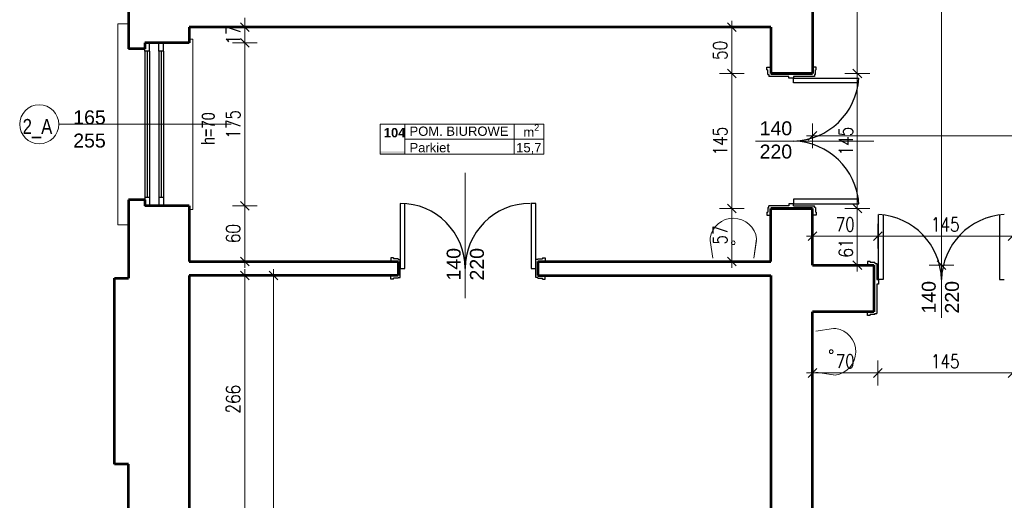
# Model space of a CAD drawing. Header units: millimetres. Extents: x 56977 to 67992, y 30187 to 42235.
# Tile 33 of 130: x 64111 to 65170, y 31491 to 32008. Entities that reach past the tile are written whole.
import ezdxf

# ---------------------------------------------------------------- set-up
doc = ezdxf.new("R2010")
doc.units = ezdxf.units.MM
doc.header["$MEASUREMENT"] = 0
doc.layers.get('0').update_dxf_attribs({"lineweight": 13})
doc.layers.get('DEFPOINTS').update_dxf_attribs({"lineweight": 13})
doc.layers.add('AI-OKNA', color=4, linetype='Continuous')
for name, color, linetype, lineweight in [('AI-OPISY', 3, 'Continuous', 13), ('AI_MURY', 40, 'Continuous', 53), ('AI_WIDOK', 8, 'Continuous', 13), ('Lines', 7, 'Continuous', 13), ('OPISY TABELKI', 30, 'Continuous', 13), ('WODA', 7, 'Continuous', 13), ('wymiary', 8, 'Continuous', 13)]:
    doc.layers.add(name, color=color, linetype=linetype, lineweight=lineweight)
doc.styles.add('GENERATED_STYLE_2', font='txt.shx')
doc.styles.get("Standard").update_dxf_attribs({"font": 'txt.shx'})
doc.styles.add('Style-ROMANS', font='ROMANS.shx')
doc.styles.add('WYMIAROWY-08', font='ROMANS.shx', dxfattribs={"width": 0.8})
doc.dimstyles.new('DYBY', dxfattribs={"dimscale": 100, "dimtxt": 0.15, "dimasz": 0.05, "dimexe": 0.05, "dimexo": 0.1, "dimgap": 0.05, "dimtad": 1, "dimdec": 0, "dimdsep": 46, "dimlunit": 5, "dimtxsty": 'WYMIAROWY-08', "dimblk": 'M_STRZ', "dimcen": 0.1, "dimse1": 1, "dimse2": 1, "dimclrd": 7, "dimclre": 7, "dimclrt": 1, "dimadec": 0, "dimazin": 0, "dimtfac": 1, "dimtdec": 0, "dimtmove": 2, "dimatfit": 3, "dimldrblk": 'M_STRZ', "dimfxl": 0, "dimtolj": 1, "dimarcsym": 0})

# ---------------------------------------------------------------- blocks, each defined once
blk = doc.blocks.new('A$C062C27A1')
at = {"layer": 'WODA'}
for p, q in [((0, 0), (-2.8, 18.8)), ((44, 0), (46.8, 18.8))]:
    blk.add_line(p, q, dxfattribs=at)
at = {"layer": 'WODA', "flags": 128}
for points in [[(44, 0), (47.1, 20.7, 0.865936), (-3, 21.5)], [(-3, 21.5, 0.037015), (-2.8, 18.8)], [(24, 16.5, 1), (20, 16.5, 1), (24, 16.5)]]:
    blk.add_lwpolyline(points, format="xyb", dxfattribs=at)
at = {"layer": 'WODA'}
blk.add_circle((22, 16.5), 2, dxfattribs=at)
blk = doc.blocks.new('M_STRZ')
for p, q in [((0, 2.66), (0, 0)), ((-1.33, 0), (1.33, 0)), ((-0.94, -0.94), (0.94, 0.94)), ((0, 0), (0, -2.66))]:
    blk.add_line(p, q)
blk = doc.blocks.new('*U382')
at = {"layer": 'DEFPOINTS', "color": 0}
for p in [(64944.9, 32485.1), (65011.6, 32485.1), (64944.9, 31950.1)]:
    blk.add_point(p, dxfattribs=at)
at = {"layer": 'wymiary', "color": 7, "lineweight": -2}
blk.add_line((65011.6, 31955.1), (65011.6, 32480.1), dxfattribs=at)
at = {"layer": 'wymiary', "color": 7, "lineweight": -2, "xscale": 5, "yscale": 5, "zscale": 5}
for p, rotation in [((65011.6, 32485.1), 90), ((65011.6, 31950.1), 270)]:
    blk.add_blockref('M_STRZ', p, dxfattribs=dict(at, rotation=rotation))
at = {"layer": 'wymiary', "color": 1, "insert": (64999.1, 32217.6), "char_height": 15, "attachment_point": 5, "rotation": 90, "style": 'WYMIAROWY-08'}
blk.add_mtext('535', dxfattribs=at)
blk = doc.blocks.new('*D1915')
at = {"layer": 'DEFPOINTS'}
for p in [(64944.9, 32485.1), (65011.6, 32485.1), (65024.1, 32201.2), (64944.9, 31950.1)]:
    blk.add_point(p, dxfattribs=at)
at = {"layer": 'wymiary', "color": 7}
blk.add_blockref('*U382', (0, 0), dxfattribs=at)
blk = doc.blocks.new('*U384')
at = {"layer": 'DEFPOINTS', "color": 0}
for p in [(65033.5, 31775.3), (64963.5, 31744.1), (65033.5, 31744.1)]:
    blk.add_point(p, dxfattribs=at)
at = {"layer": 'wymiary', "color": 7, "lineweight": -2}
blk.add_line((64968.5, 31775.3), (65028.5, 31775.3), dxfattribs=at)
at = {"layer": 'wymiary', "color": 7, "lineweight": -2, "xscale": 5, "yscale": 5, "zscale": 5, "rotation": 180}
blk.add_blockref('M_STRZ', (64963.5, 31775.3), dxfattribs=at)
at = {"layer": 'wymiary', "color": 7, "lineweight": -2, "xscale": 5, "yscale": 5, "zscale": 5}
blk.add_blockref('M_STRZ', (65033.5, 31775.3), dxfattribs=at)
at = {"layer": 'wymiary', "color": 1, "insert": (64998.5, 31787.8), "char_height": 15, "attachment_point": 5, "style": 'WYMIAROWY-08'}
blk.add_mtext('70', dxfattribs=at)
blk = doc.blocks.new('*D1917')
at = {"layer": 'DEFPOINTS'}
for p in [(64987.9, 31787.8), (65033.5, 31775.3), (64963.5, 31744.1), (65033.5, 31744.1)]:
    blk.add_point(p, dxfattribs=at)
at = {"layer": 'wymiary', "color": 7}
blk.add_blockref('*U384', (0, 0), dxfattribs=at)
blk = doc.blocks.new('*U385')
at = {"layer": 'DEFPOINTS', "color": 0}
for p in [(66315.5, 31883.3), (66315.5, 31762), (64963.5, 31748.1)]:
    blk.add_point(p, dxfattribs=at)
at = {"layer": 'wymiary', "color": 7, "lineweight": -2}
blk.add_line((64968.5, 31883.3), (66310.5, 31883.3), dxfattribs=at)
at = {"layer": 'wymiary', "color": 7, "lineweight": -2, "xscale": 5, "yscale": 5, "zscale": 5, "rotation": 180}
blk.add_blockref('M_STRZ', (64963.5, 31883.3), dxfattribs=at)
at = {"layer": 'wymiary', "color": 7, "lineweight": -2, "xscale": 5, "yscale": 5, "zscale": 5}
blk.add_blockref('M_STRZ', (66315.5, 31883.3), dxfattribs=at)
at = {"layer": 'wymiary', "color": 1, "insert": (65639.5, 31895.8), "char_height": 15, "attachment_point": 5, "style": 'WYMIAROWY-08'}
blk.add_mtext('1352', dxfattribs=at)
blk = doc.blocks.new('*D1918')
at = {"layer": 'DEFPOINTS'}
for p in [(66315.5, 31883.3), (65618.3, 31870.8), (66315.5, 31762), (64963.5, 31748.1)]:
    blk.add_point(p, dxfattribs=at)
at = {"layer": 'wymiary', "color": 7}
blk.add_blockref('*U385', (0, 0), dxfattribs=at)
blk = doc.blocks.new('*U468')
at = {"layer": 'DEFPOINTS', "color": 0}
for p in [(65033.5, 31689.1), (65178.5, 31689.1), (65178.5, 31628.3)]:
    blk.add_point(p, dxfattribs=at)
at = {"layer": 'wymiary', "color": 7, "lineweight": -2}
blk.add_line((65038.5, 31628.3), (65173.5, 31628.3), dxfattribs=at)
at = {"layer": 'wymiary', "color": 7, "lineweight": -2, "xscale": 5, "yscale": 5, "zscale": 5, "rotation": 180}
blk.add_blockref('M_STRZ', (65033.5, 31628.3), dxfattribs=at)
at = {"layer": 'wymiary', "color": 7, "lineweight": -2, "xscale": 5, "yscale": 5, "zscale": 5}
blk.add_blockref('M_STRZ', (65178.5, 31628.3), dxfattribs=at)
at = {"layer": 'wymiary', "color": 1, "insert": (65106, 31640.8), "char_height": 15, "attachment_point": 5, "style": 'WYMIAROWY-08'}
blk.add_mtext('145', dxfattribs=at)
blk = doc.blocks.new('*D2001')
at = {"layer": 'DEFPOINTS'}
for p in [(65033.5, 31689.1), (65178.5, 31689.1), (65178.5, 31628.3), (65090.6, 31615.8)]:
    blk.add_point(p, dxfattribs=at)
at = {"layer": 'wymiary', "color": 7}
blk.add_blockref('*U468', (0, 0), dxfattribs=at)
blk = doc.blocks.new('*U469')
at = {"layer": 'DEFPOINTS', "color": 0}
for p in [(64963.5, 31689.1), (65033.5, 31689.1), (65033.5, 31628.3)]:
    blk.add_point(p, dxfattribs=at)
at = {"layer": 'wymiary', "color": 7, "lineweight": -2}
blk.add_line((64968.5, 31628.3), (65028.5, 31628.3), dxfattribs=at)
at = {"layer": 'wymiary', "color": 7, "lineweight": -2, "xscale": 5, "yscale": 5, "zscale": 5, "rotation": 180}
blk.add_blockref('M_STRZ', (64963.5, 31628.3), dxfattribs=at)
at = {"layer": 'wymiary', "color": 7, "lineweight": -2, "xscale": 5, "yscale": 5, "zscale": 5}
blk.add_blockref('M_STRZ', (65033.5, 31628.3), dxfattribs=at)
at = {"layer": 'wymiary', "color": 1, "insert": (64998.5, 31640.8), "char_height": 15, "attachment_point": 5, "style": 'WYMIAROWY-08'}
blk.add_mtext('70', dxfattribs=at)
blk = doc.blocks.new('*D2002')
at = {"layer": 'DEFPOINTS'}
for p in [(64963.5, 31689.1), (65033.5, 31689.1), (65033.5, 31628.3), (64987.9, 31615.8)]:
    blk.add_point(p, dxfattribs=at)
at = {"layer": 'wymiary', "color": 7}
blk.add_blockref('*U469', (0, 0), dxfattribs=at)
blk = doc.blocks.new('*U560')
at = {"layer": 'DEFPOINTS', "color": 0}
for p in [(64308.5, 31733.1), (64308.5, 31099.1), (64384.1, 31099.1)]:
    blk.add_point(p, dxfattribs=at)
at = {"layer": 'wymiary', "color": 7, "lineweight": -2}
blk.add_line((64384.1, 31728.1), (64384.1, 31104.1), dxfattribs=at)
at = {"layer": 'wymiary', "color": 7, "lineweight": -2, "xscale": 5, "yscale": 5, "zscale": 5}
for p, rotation in [((64384.1, 31733.1), 90), ((64384.1, 31099.1), 270)]:
    blk.add_blockref('M_STRZ', p, dxfattribs=dict(at, rotation=rotation))
at = {"layer": 'wymiary', "color": 1, "insert": (64371.6, 31416.1), "char_height": 15, "attachment_point": 5, "rotation": 90, "style": 'WYMIAROWY-08'}
blk.add_mtext('634', dxfattribs=at)
blk = doc.blocks.new('*D2093')
at = {"layer": 'DEFPOINTS'}
for p in [(64308.5, 31733.1), (64371.6, 31432.1), (64308.5, 31099.1), (64384.1, 31099.1)]:
    blk.add_point(p, dxfattribs=at)
at = {"layer": 'wymiary', "color": 7}
blk.add_blockref('*U560', (0, 0), dxfattribs=at)
blk = doc.blocks.new('*U567')
at = {"layer": 'DEFPOINTS', "color": 0}
for p in [(64308.5, 32000.1), (64308.5, 31983.1), (64353.4, 31983.1)]:
    blk.add_point(p, dxfattribs=at)
at = {"layer": 'wymiary', "color": 7, "lineweight": -2}
for p, q in [((64353.4, 32005.1), (64353.4, 32010.1)), ((64353.4, 32000.1), (64353.4, 31983.1)), ((64353.4, 31978.1), (64353.4, 31973.1))]:
    blk.add_line(p, q, dxfattribs=at)
at = {"layer": 'wymiary', "color": 7, "lineweight": -2, "xscale": 5, "yscale": 5, "zscale": 5}
for p, rotation in [((64353.4, 32000.1), 270), ((64353.4, 31983.1), 90)]:
    blk.add_blockref('M_STRZ', p, dxfattribs=dict(at, rotation=rotation))
at = {"layer": 'wymiary', "color": 1, "insert": (64340.9, 31991.6), "char_height": 15, "attachment_point": 5, "rotation": 90, "style": 'WYMIAROWY-08'}
blk.add_mtext('17', dxfattribs=at)
blk = doc.blocks.new('*D2100')
at = {"layer": 'DEFPOINTS'}
for p in [(64308.5, 32000.1), (64340.9, 32001.3), (64308.5, 31983.1), (64353.4, 31983.1)]:
    blk.add_point(p, dxfattribs=at)
at = {"layer": 'wymiary', "color": 7}
blk.add_blockref('*U567', (0, 0), dxfattribs=at)
blk = doc.blocks.new('*U568')
at = {"layer": 'DEFPOINTS', "color": 0}
for p in [(64308.5, 31808.1), (64308.5, 31748.1), (64353.4, 31748.1)]:
    blk.add_point(p, dxfattribs=at)
at = {"layer": 'wymiary', "color": 7, "lineweight": -2}
blk.add_line((64353.4, 31803.1), (64353.4, 31753.1), dxfattribs=at)
at = {"layer": 'wymiary', "color": 7, "lineweight": -2, "xscale": 5, "yscale": 5, "zscale": 5}
for p, rotation in [((64353.4, 31808.1), 90), ((64353.4, 31748.1), 270)]:
    blk.add_blockref('M_STRZ', p, dxfattribs=dict(at, rotation=rotation))
at = {"layer": 'wymiary', "color": 1, "insert": (64340.9, 31778.1), "char_height": 15, "attachment_point": 5, "rotation": 90, "style": 'WYMIAROWY-08'}
blk.add_mtext('60', dxfattribs=at)
blk = doc.blocks.new('*D2101')
at = {"layer": 'DEFPOINTS'}
for p in [(64308.5, 31808.1), (64340.9, 31788.4), (64308.5, 31748.1), (64353.4, 31748.1)]:
    blk.add_point(p, dxfattribs=at)
at = {"layer": 'wymiary', "color": 7}
blk.add_blockref('*U568', (0, 0), dxfattribs=at)
blk = doc.blocks.new('*U569')
at = {"layer": 'DEFPOINTS', "color": 0}
for p in [(64308.5, 31733.1), (64308.5, 31467.1), (64353.4, 31467.1)]:
    blk.add_point(p, dxfattribs=at)
at = {"layer": 'wymiary', "color": 7, "lineweight": -2}
blk.add_line((64353.4, 31728.1), (64353.4, 31472.1), dxfattribs=at)
at = {"layer": 'wymiary', "color": 7, "lineweight": -2, "xscale": 5, "yscale": 5, "zscale": 5}
for p, rotation in [((64353.4, 31733.1), 90), ((64353.4, 31467.1), 270)]:
    blk.add_blockref('M_STRZ', p, dxfattribs=dict(at, rotation=rotation))
at = {"layer": 'wymiary', "color": 1, "insert": (64340.9, 31600.1), "char_height": 15, "attachment_point": 5, "rotation": 90, "style": 'WYMIAROWY-08'}
blk.add_mtext('266', dxfattribs=at)
blk = doc.blocks.new('*D2102')
at = {"layer": 'DEFPOINTS'}
for p in [(64308.5, 31733.1), (64340.9, 31616.4), (64308.5, 31467.1), (64353.4, 31467.1)]:
    blk.add_point(p, dxfattribs=at)
at = {"layer": 'wymiary', "color": 7}
blk.add_blockref('*U569', (0, 0), dxfattribs=at)
blk = doc.blocks.new('*U848')
at = {"layer": 'DEFPOINTS', "color": 0}
for p in [(64963.5, 31950.1), (64963.5, 31805.1), (65011.6, 31805.1)]:
    blk.add_point(p, dxfattribs=at)
at = {"layer": 'wymiary', "color": 7, "lineweight": -2}
blk.add_line((65011.6, 31945.1), (65011.6, 31810.1), dxfattribs=at)
at = {"layer": 'wymiary', "color": 7, "lineweight": -2, "xscale": 5, "yscale": 5, "zscale": 5}
for p, rotation in [((65011.6, 31950.1), 90), ((65011.6, 31805.1), 270)]:
    blk.add_blockref('M_STRZ', p, dxfattribs=dict(at, rotation=rotation))
at = {"layer": 'wymiary', "color": 1, "insert": (64999.1, 31877.6), "char_height": 15, "attachment_point": 5, "rotation": 90, "style": 'WYMIAROWY-08'}
blk.add_mtext('145', dxfattribs=at)
blk = doc.blocks.new('*D2381')
at = {"layer": 'DEFPOINTS'}
for p in [(64963.5, 31950.1), (64999.1, 31893), (64963.5, 31805.1), (65011.6, 31805.1)]:
    blk.add_point(p, dxfattribs=at)
at = {"layer": 'wymiary', "color": 7}
blk.add_blockref('*U848', (0, 0), dxfattribs=at)
blk = doc.blocks.new('*U876')
at = {"layer": 'DEFPOINTS', "color": 0}
for p in [(64876.7, 32000.1), (64908.5, 32000.1), (64908.5, 31950.1)]:
    blk.add_point(p, dxfattribs=at)
at = {"layer": 'wymiary', "color": 7, "lineweight": -2}
blk.add_line((64876.7, 31955.1), (64876.7, 31995.1), dxfattribs=at)
at = {"layer": 'wymiary', "color": 7, "lineweight": -2, "xscale": 5, "yscale": 5, "zscale": 5}
for p, rotation in [((64876.7, 32000.1), 90), ((64876.7, 31950.1), 270)]:
    blk.add_blockref('M_STRZ', p, dxfattribs=dict(at, rotation=rotation))
at = {"layer": 'wymiary', "color": 1, "insert": (64864.2, 31975.1), "char_height": 15, "attachment_point": 5, "rotation": 90, "style": 'WYMIAROWY-08'}
blk.add_mtext('50', dxfattribs=at)
blk = doc.blocks.new('*D2409')
at = {"layer": 'DEFPOINTS'}
for p in [(64876.7, 32000.1), (64908.5, 32000.1), (64889.2, 31964.4), (64908.5, 31950.1)]:
    blk.add_point(p, dxfattribs=at)
at = {"layer": 'wymiary', "color": 7}
blk.add_blockref('*U876', (0, 0), dxfattribs=at)
blk = doc.blocks.new('*U877')
at = {"layer": 'DEFPOINTS', "color": 0}
for p in [(64876.7, 31950.1), (64908.5, 31950.1), (64908.5, 31805.1)]:
    blk.add_point(p, dxfattribs=at)
at = {"layer": 'wymiary', "color": 7, "lineweight": -2}
blk.add_line((64876.7, 31810.1), (64876.7, 31945.1), dxfattribs=at)
at = {"layer": 'wymiary', "color": 7, "lineweight": -2, "xscale": 5, "yscale": 5, "zscale": 5}
for p, rotation in [((64876.7, 31950.1), 90), ((64876.7, 31805.1), 270)]:
    blk.add_blockref('M_STRZ', p, dxfattribs=dict(at, rotation=rotation))
at = {"layer": 'wymiary', "color": 1, "insert": (64864.2, 31877.6), "char_height": 15, "attachment_point": 5, "rotation": 90, "style": 'WYMIAROWY-08'}
blk.add_mtext('145', dxfattribs=at)
blk = doc.blocks.new('*D2410')
at = {"layer": 'DEFPOINTS'}
for p in [(64876.7, 31950.1), (64908.5, 31950.1), (64889.2, 31862.1), (64908.5, 31805.1)]:
    blk.add_point(p, dxfattribs=at)
at = {"layer": 'wymiary', "color": 7}
blk.add_blockref('*U877', (0, 0), dxfattribs=at)
blk = doc.blocks.new('*U879')
at = {"layer": 'DEFPOINTS', "color": 0}
for p in [(65178.5, 31775.3), (65033.5, 31744.1), (65178.5, 31744.1)]:
    blk.add_point(p, dxfattribs=at)
at = {"layer": 'wymiary', "color": 7, "lineweight": -2}
blk.add_line((65038.5, 31775.3), (65173.5, 31775.3), dxfattribs=at)
at = {"layer": 'wymiary', "color": 7, "lineweight": -2, "xscale": 5, "yscale": 5, "zscale": 5, "rotation": 180}
blk.add_blockref('M_STRZ', (65033.5, 31775.3), dxfattribs=at)
at = {"layer": 'wymiary', "color": 7, "lineweight": -2, "xscale": 5, "yscale": 5, "zscale": 5}
blk.add_blockref('M_STRZ', (65178.5, 31775.3), dxfattribs=at)
at = {"layer": 'wymiary', "color": 1, "insert": (65106, 31787.8), "char_height": 15, "attachment_point": 5, "style": 'WYMIAROWY-08'}
blk.add_mtext('145', dxfattribs=at)
blk = doc.blocks.new('*D2412')
at = {"layer": 'DEFPOINTS'}
for p in [(65090.6, 31787.8), (65178.5, 31775.3), (65033.5, 31744.1), (65178.5, 31744.1)]:
    blk.add_point(p, dxfattribs=at)
at = {"layer": 'wymiary', "color": 7}
blk.add_blockref('*U879', (0, 0), dxfattribs=at)
blk = doc.blocks.new('*U952')
at = {"layer": 'DEFPOINTS', "color": 0}
for p in [(65011.7, 39375.1), (65011.6, 31744.1), (65102, 31744.1)]:
    blk.add_point(p, dxfattribs=at)
at = {"layer": 'wymiary', "color": 7, "lineweight": -2}
blk.add_line((65102.1, 39370.1), (65102, 31749.1), dxfattribs=at)
at = {"layer": 'wymiary', "color": 7, "lineweight": -2, "xscale": 5, "yscale": 5, "zscale": 5}
for p, rotation in [((65102.1, 39375.1), 89.99988153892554), ((65102, 31744.1), 269.9998815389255)]:
    blk.add_blockref('M_STRZ', p, dxfattribs=dict(at, rotation=rotation))
at = {"layer": 'wymiary', "color": 1, "insert": (65089.5, 35559.6), "char_height": 15, "attachment_point": 5, "rotation": 89.9999, "style": 'WYMIAROWY-08'}
blk.add_mtext('\\H15.000000;7631', dxfattribs=at)
blk = doc.blocks.new('*D2485')
at = {"layer": 'DEFPOINTS'}
for p in [(65011.7, 39375.1), (65089.5, 35581.6), (65011.6, 31744.1), (65102, 31744.1)]:
    blk.add_point(p, dxfattribs=at)
at = {"layer": 'wymiary', "color": 7}
blk.add_blockref('*U952', (0, 0), dxfattribs=at)
blk = doc.blocks.new('*U1302')
at = {"layer": 'DEFPOINTS', "color": 0}
for p in [(64963.5, 31805.1), (64963.5, 31744.1), (65011.6, 31744.1)]:
    blk.add_point(p, dxfattribs=at)
at = {"layer": 'wymiary', "color": 7, "lineweight": -2}
blk.add_line((65011.6, 31800.1), (65011.6, 31749.1), dxfattribs=at)
at = {"layer": 'wymiary', "color": 7, "lineweight": -2, "xscale": 5, "yscale": 5, "zscale": 5}
for p, rotation in [((65011.6, 31805.1), 90), ((65011.6, 31744.1), 270)]:
    blk.add_blockref('M_STRZ', p, dxfattribs=dict(at, rotation=rotation))
at = {"layer": 'wymiary', "color": 1, "insert": (64999.1, 31762.6), "char_height": 15, "attachment_point": 5, "rotation": 90, "style": 'WYMIAROWY-08'}
blk.add_mtext('61', dxfattribs=at)
blk = doc.blocks.new('*D2833')
at = {"layer": 'DEFPOINTS'}
for p in [(64963.5, 31805.1), (64999.1, 31773), (64963.5, 31744.1), (65011.6, 31744.1)]:
    blk.add_point(p, dxfattribs=at)
at = {"layer": 'wymiary', "color": 7}
blk.add_blockref('*U1302', (0, 0), dxfattribs=at)
blk = doc.blocks.new('*U1306')
at = {"layer": 'DEFPOINTS', "color": 0}
for p in [(64308.5, 31983.1), (64308.5, 31808.1), (64353.4, 31808.1)]:
    blk.add_point(p, dxfattribs=at)
at = {"layer": 'wymiary', "color": 7, "lineweight": -2}
blk.add_line((64353.4, 31978.1), (64353.4, 31813.1), dxfattribs=at)
at = {"layer": 'wymiary', "color": 7, "lineweight": -2, "xscale": 5, "yscale": 5, "zscale": 5}
for p, rotation in [((64353.4, 31983.1), 90), ((64353.4, 31808.1), 270)]:
    blk.add_blockref('M_STRZ', p, dxfattribs=dict(at, rotation=rotation))
at = {"layer": 'wymiary', "color": 1, "insert": (64340.9, 31895.6), "char_height": 15, "attachment_point": 5, "rotation": 90, "style": 'WYMIAROWY-08'}
blk.add_mtext('175', dxfattribs=at)
blk = doc.blocks.new('*D2837')
at = {"layer": 'DEFPOINTS'}
for p in [(64308.5, 31983.1), (64340.9, 31911), (64308.5, 31808.1), (64353.4, 31808.1)]:
    blk.add_point(p, dxfattribs=at)
at = {"layer": 'wymiary', "color": 7}
blk.add_blockref('*U1306', (0, 0), dxfattribs=at)
blk = doc.blocks.new('*U1310')
at = {"layer": 'DEFPOINTS', "color": 0}
for p in [(64876.7, 31805.1), (64908.5, 31805.1), (64908.5, 31748.1)]:
    blk.add_point(p, dxfattribs=at)
at = {"layer": 'wymiary', "color": 7, "lineweight": -2}
blk.add_line((64876.7, 31753.1), (64876.7, 31800.1), dxfattribs=at)
at = {"layer": 'wymiary', "color": 7, "lineweight": -2, "xscale": 5, "yscale": 5, "zscale": 5}
for p, rotation in [((64876.7, 31805.1), 90), ((64876.7, 31748.1), 270)]:
    blk.add_blockref('M_STRZ', p, dxfattribs=dict(at, rotation=rotation))
at = {"layer": 'wymiary', "color": 1, "insert": (64864.2, 31776.6), "char_height": 15, "attachment_point": 5, "rotation": 90, "style": 'WYMIAROWY-08'}
blk.add_mtext('57', dxfattribs=at)
blk = doc.blocks.new('*D2841')
at = {"layer": 'DEFPOINTS'}
for p in [(64876.7, 31805.1), (64908.5, 31805.1), (64889.2, 31765.9), (64908.5, 31748.1)]:
    blk.add_point(p, dxfattribs=at)
at = {"layer": 'wymiary', "color": 7}
blk.add_blockref('*U1310', (0, 0), dxfattribs=at)

msp = doc.modelspace()

# ---------------------------------------------------------------- hatches: boundary and pattern name
at = {"layer": 'OPISY TABELKI', "extrusion": (0, 0, -1)}
msp.add_hatch(color=256, dxfattribs=at).paths.add_polyline_path([(-64525.4, 31863.6), (-64525.4, 31866.5), (-64499, 31866.5), (-64499, 31863.6)], flags=16)

# ---------------------------------------------------------------- linework, layer by layer
at = {"layer": 'AI-OKNA'}
for p, q in [((64246, 31974.3), (64246, 31976.8)), ((64251, 31974.3), (64246, 31974.3)), ((64246, 31974.3), (64246, 31816.8)), ((64248.5, 31974.3), (64248.5, 31816.8)), ((64251, 31974.3), (64251, 31983.1)), ((64251, 31974.3), (64251, 31816.8)), ((64261, 31974.3), (64261, 31983.1)), ((64266, 31974.3), (64261, 31974.3)), ((64261, 31974.3), (64261, 31816.8)), ((64263.5, 31974.3), (64263.5, 31816.8)), ((64266, 31974.3), (64266, 31983.1)), ((64266, 31974.3), (64266, 31816.8)), ((64914.5, 31954.1), (64914.5, 31957.1)), ((64914.5, 31957.1), (64918.5, 31957.1)), ((64914.5, 31954.1), (64915.5, 31954.1)), ((64915.5, 31949.1), (64915.5, 31954.1)), ((64967.5, 31957.1), (64963.5, 31957.1)), ((64966.5, 31949.1), (64966.5, 31954.1)), ((64967.5, 31954.1), (64966.5, 31954.1)), ((64967.5, 31954.1), (64967.5, 31957.1)), ((64915.5, 31949.1), (64916.5, 31949.1)), ((64916.5, 31949.1), (64916.5, 31947.1)), ((64938.1, 31947.1), (64916.5, 31947.1)), ((64938.1, 31945.1), (64938.1, 31947.1)), ((64943.1, 31945.1), (64938.1, 31945.1)), ((64943.1, 31947.1), (64943.1, 31945.1)), ((64965.5, 31947.1), (64943.1, 31947.1)), ((64943.1, 31945.1), (65013.1, 31945.1)), ((64943.1, 31940.1), (64943.1, 31945.1)), ((64965.5, 31949.1), (64965.5, 31947.1)), ((64966.5, 31949.1), (64965.5, 31949.1)), ((65013.1, 31940.1), (64943.1, 31940.1)), ((64251, 31816.8), (64246, 31816.8)), ((64246, 31816.8), (64246, 31814.3)), ((64251, 31816.8), (64251, 31808.1)), ((64261, 31816.8), (64261, 31808.1)), ((64266, 31816.8), (64261, 31816.8)), ((64266, 31816.8), (64266, 31808.1)), ((64520.2, 31810.6), (64520.2, 31740.6)), ((64525.2, 31740.6), (64525.2, 31810.6)), ((64666.2, 31810.6), (64661.2, 31810.6)), ((64661.2, 31810.6), (64661.2, 31740.6)), ((64666.2, 31740.6), (64666.2, 31810.6)), ((64915.5, 31806.1), (64916.5, 31806.1)), ((64915.5, 31806.1), (64915.5, 31801.1)), ((64938.1, 31808.1), (64916.5, 31808.1)), ((64916.5, 31806.1), (64916.5, 31808.1)), ((64943.1, 31810.1), (64938.1, 31810.1)), ((64938.1, 31810.1), (64938.1, 31808.1)), ((65013.1, 31815.1), (64943.1, 31815.1)), ((64943.1, 31815.1), (64943.1, 31810.1)), ((64943.1, 31808.1), (64943.1, 31810.1)), ((64943.1, 31810.1), (65013.1, 31810.1)), ((64943.1, 31808.1), (64965.5, 31808.1)), ((64965.5, 31806.1), (64965.5, 31808.1)), ((64966.5, 31806.1), (64965.5, 31806.1)), ((64966.5, 31806.1), (64966.5, 31801.1)), ((64914.5, 31801.1), (64915.5, 31801.1)), ((64914.5, 31801.1), (64914.5, 31798.1)), ((64914.5, 31798.1), (64918.5, 31798.1)), ((64967.5, 31798.1), (64963.5, 31798.1)), ((64967.5, 31801.1), (64966.5, 31801.1)), ((64967.5, 31801.1), (64967.5, 31798.1)), ((65034.5, 31728.6), (65034.5, 31798.6)), ((65039.5, 31798.6), (65039.5, 31728.6)), ((65164.5, 31798.6), (65164.5, 31728.6)), ((64510.2, 31752.1), (64510.2, 31748.1)), ((64513.2, 31752.1), (64510.2, 31752.1)), ((64513.2, 31752.1), (64513.2, 31751.1)), ((64673.2, 31752.1), (64673.2, 31751.1)), ((64673.2, 31752.1), (64676.2, 31752.1)), ((64676.2, 31752.1), (64676.2, 31748.1)), ((64518.2, 31751.1), (64513.2, 31751.1)), ((64518.2, 31751.1), (64518.2, 31750.1)), ((64518.2, 31750.1), (64520.2, 31750.1)), ((64518.2, 31737.9), (64518.2, 31742.9)), ((64520.2, 31731.1), (64520.2, 31750.1)), ((64668.2, 31750.1), (64666.2, 31750.1)), ((64666.2, 31731.1), (64666.2, 31750.1)), ((64668.2, 31751.1), (64668.2, 31750.1)), ((64668.2, 31751.1), (64673.2, 31751.1)), ((65025.5, 31748.1), (65022.5, 31748.1)), ((65022.5, 31748.1), (65022.5, 31744.1)), ((65025.5, 31748.1), (65025.5, 31747.1)), ((65030.5, 31747.1), (65025.5, 31747.1)), ((65030.5, 31747.1), (65030.5, 31746.1)), ((65030.5, 31746.1), (65032.5, 31746.1)), ((65032.5, 31746.1), (65032.5, 31728.6)), ((64510.2, 31729.1), (64510.2, 31733.1)), ((64518.2, 31731.1), (64520.2, 31731.1)), ((64518.2, 31730.1), (64518.2, 31731.1)), ((64520.2, 31740.6), (64525.2, 31740.6)), ((64661.2, 31740.6), (64666.2, 31740.6)), ((64668.2, 31731.1), (64666.2, 31731.1)), ((64668.2, 31730.1), (64668.2, 31731.1)), ((64676.2, 31729.1), (64676.2, 31733.1)), ((64513.2, 31729.1), (64510.2, 31729.1)), ((64518.2, 31730.1), (64513.2, 31730.1)), ((64513.2, 31729.1), (64513.2, 31730.1)), ((64668.2, 31730.1), (64673.2, 31730.1)), ((64673.2, 31729.1), (64673.2, 31730.1)), ((64673.2, 31729.1), (64676.2, 31729.1)), ((65032.5, 31728.6), (65034.5, 31728.6)), ((65034.5, 31723.6), (65032.5, 31723.6)), ((65032.5, 31723.6), (65032.5, 31692.1)), ((65034.5, 31728.6), (65034.5, 31723.6)), ((65039.5, 31728.6), (65034.5, 31728.6)), ((65164.5, 31728.6), (65169.5, 31728.6)), ((65022.5, 31690.1), (65022.5, 31694.1)), ((65025.5, 31690.1), (65022.5, 31690.1)), ((65030.5, 31691.1), (65025.5, 31691.1)), ((65025.5, 31690.1), (65025.5, 31691.1)), ((65030.5, 31692.1), (65032.5, 31692.1)), ((65030.5, 31691.1), (65030.5, 31692.1))]:
    msp.add_line(p, q, dxfattribs=at)
for centre, radius, start, end in [((64941.3, 31949.5), 72, 271.4717, 356.445), ((64941.3, 31805.6), 72, 3.555, 88.5283), ((64520.2, 31740.6), 70, 0, 90), ((64660.2, 31740.6), 70, 90, 180), ((65030.1, 31726.8), 72, 1.4717, 86.445), ((65174, 31726.8), 72, 93.555, 178.5283)]:
    msp.add_arc(centre, radius, start, end, dxfattribs=at)
at = {"layer": 'AI-OPISY'}
for p, q in [((64153.5, 31895.6), (64338.6, 31895.6)), ((65029.5, 31877.6), (64902, 31877.6)), ((64590.2, 31708.7), (64590.2, 31843.5)), ((65102, 31815), (65102, 31687.5))]:
    msp.add_line(p, q, dxfattribs=at)
msp.add_circle((64132.5, 31895.6), 21, dxfattribs=at)
at = {"layer": 'AI_MURY'}
for p, q in [((64963.5, 32485.1), (64963.5, 31950.1)), ((64228.5, 32144.3), (64228.5, 31976.8)), ((64293.5, 32000.1), (64293.5, 31983.1)), ((64918.5, 32000.1), (64293.5, 32000.1)), ((64918.5, 32000.1), (64918.5, 31950.1)), ((64246, 31976.8), (64228.5, 31976.8)), ((64293.5, 31983.1), (64246, 31983.1)), ((64246, 31983.1), (64246, 31976.8)), ((64918.5, 31950.1), (64963.5, 31950.1)), ((64963.5, 31950.1), (64918.5, 31950.1)), ((64963.5, 31950.1), (64918.5, 31950.1)), ((64963.5, 31950.1), (64918.5, 31950.1)), ((64228.5, 31814.3), (64228.5, 31730.1)), ((64246, 31814.3), (64228.5, 31814.3)), ((64246, 31814.3), (64246, 31808.1)), ((64293.5, 31808.1), (64246, 31808.1)), ((64293.5, 31808.1), (64293.5, 31748.1)), ((64918.5, 31748.1), (64918.5, 31805.1)), ((64918.5, 31805.1), (64963.5, 31805.1)), ((64963.5, 31805.1), (64918.5, 31805.1)), ((64963.5, 31744.1), (64963.5, 31805.1)), ((64293.5, 31748.1), (64518.2, 31748.1)), ((64518.2, 31748.1), (64518.2, 31733.1)), ((64668.2, 31748.1), (64668.2, 31733.1)), ((64668.2, 31748.1), (64918.5, 31748.1)), ((64963.5, 31744.1), (65029.5, 31744.1)), ((65029.5, 31744.1), (65029.5, 31694.1)), ((65029.5, 31744.1), (65029.5, 31694.1)), ((65029.5, 31744.1), (65029.5, 31694.1)), ((64293.5, 31733.1), (64293.5, 31467.1)), ((64518.2, 31733.1), (64293.5, 31733.1)), ((64668.2, 31733.1), (64918.5, 31733.1)), ((64918.5, 31733.1), (64918.5, 31099.1)), ((64213.5, 31730.1), (64228.5, 31730.1)), ((64213.5, 31530.1), (64213.5, 31730.1)), ((64963.5, 31099.1), (64963.5, 31694.1)), ((65029.5, 31694.1), (64963.5, 31694.1)), ((64228.5, 31530.1), (64213.5, 31530.1)), ((64228.5, 31460.8), (64228.5, 31530.1))]:
    msp.add_line(p, q, dxfattribs=at)
at = {"layer": 'Lines', "color": 251, "linetype": 'Continuous'}
for p, q in [((64217, 32003.5), (64217, 31787.7)), ((64217, 32003.5), (64227, 32003.5)), ((64293.5, 31987.1), (64297.5, 31987.1)), ((64297.5, 31987.1), (64297.5, 31804.1)), ((64293.5, 31804.1), (64297.5, 31804.1)), ((64217, 31787.7), (64227, 31787.7))]:
    msp.add_line(p, q, dxfattribs=at)
at = {"layer": 'OPISY TABELKI'}
for p, q in [((64499, 31895.8), (64674.7, 31895.8)), ((64499, 31895.8), (64499, 31863.6)), ((64525.4, 31895.8), (64525.4, 31863.6)), ((64643, 31895.8), (64643, 31863.6)), ((64674.7, 31895.8), (64674.7, 31863.6)), ((64525.4, 31879.7), (64674.7, 31879.7)), ((64499, 31863.6), (64674.7, 31863.6))]:
    msp.add_line(p, q, dxfattribs=at)

# ---------------------------------------------------------------- block references
at = {"layer": 'AI_WIDOK', "color": 7, "linetype": 'ByBlock', "lineweight": 13}
msp.add_blockref('A$C062C27A1', (64856.3, 31751.8), dxfattribs=at)
at = {"layer": 'AI_WIDOK', "color": 7, "linetype": 'ByBlock', "lineweight": 13, "rotation": 270}
msp.add_blockref('A$C062C27A1', (64967.1, 31673.2), dxfattribs=at)

# ---------------------------------------------------------------- texts
at = {"layer": 'AI-OPISY', "char_height": 15, "width": 45.29}
for s, insert, attachment_point in [('\\fArial|b0|i0|c238|p39;165\\P255', (64186.5, 31870.4), 8), ('\\fArial|b0|i0|c238|p39;140\\P220', (64906.6, 31898.8), 1)]:
    msp.add_mtext(s, dxfattribs=dict(at, insert=insert, attachment_point=attachment_point))
at = {"layer": 'AI-OPISY', "insert": (64321.3, 31873.3), "char_height": 14, "attachment_point": 7, "rotation": 90, "line_spacing_factor": 0.722892, "style": 'WYMIAROWY-08'}
msp.add_mtext('\\fArial|b0|i0|c238|p39;h=70', dxfattribs=at)
at = {"layer": 'AI-OPISY', "insert": (64114.7, 31880.7), "char_height": 16, "width": 20.64, "attachment_point": 7, "style": 'WYMIAROWY-08'}
msp.add_mtext('\\fArial|b0|i0|c238|p39;2_A', dxfattribs=at)
at = {"layer": 'AI-OPISY', "char_height": 15, "width": 45.29, "attachment_point": 1, "rotation": 90}
for insert in [(64570.3, 31727.7), (65080.8, 31692.2)]:
    msp.add_mtext('\\fArial|b0|i0|c238|p39;140\\P220', dxfattribs=dict(at, insert=insert))
at = {"layer": 'OPISY TABELKI', "color": 7, "char_height": 10, "width": 168.659, "attachment_point": 1, "style": 'GENERATED_STYLE_2'}
for s, insert in [('\\fArial|b1|i0|c238|p39;104', (64502.7, 31891.6)), ('\\fArial|b0|i0|c238|p39;POM. BIUROWE       ', (64530.4, 31893.2)), ('\\A1;\\fArial|b0|i0|c238|p39;m\\H7.000000;\\S2^  ;', (64652.7, 31895.6)), ('\\fArial|b0|i0|c238|p39;Parkiet          ', (64530.4, 31875.5)), ('\\fArial|b0|i0|c238|p39;15,7           ', (64645, 31875.5))]:
    msp.add_mtext(s, dxfattribs=dict(at, insert=insert))

# ---------------------------------------------------------------- dimensions: what is measured, and where the dimension line sits
at = {"layer": 'wymiary', "color": 7}
for base, p1, p2, angle, picture, middle in [((65102, 31744.1), (65011.7, 39375.1), (65011.6, 31744.1), 269.9999, '*D2485', (65089.5, 35581.6)), ((65011.6, 32485.1), (64944.9, 31950.1), (64944.9, 32485.1), 90, '*D1915', (65024.1, 32201.2)), ((64353.4, 31983.1), (64308.5, 32000.1), (64308.5, 31983.1), 270, '*D2100', (64340.9, 32001.3)), ((64876.7, 32000.1), (64908.5, 31950.1), (64908.5, 32000.1), 90, '*D2409', (64889.2, 31964.4)), ((64353.4, 31808.1), (64308.5, 31983.1), (64308.5, 31808.1), 270, '*D2837', (64340.9, 31911)), ((64876.7, 31950.1), (64908.5, 31805.1), (64908.5, 31950.1), 90, '*D2410', (64889.2, 31862.1)), ((65011.6, 31805.1), (64963.5, 31950.1), (64963.5, 31805.1), 270, '*D2381', (64999.1, 31893)), ((64353.4, 31748.1), (64308.5, 31808.1), (64308.5, 31748.1), 270, '*D2101', (64340.9, 31788.4)), ((64876.7, 31805.1), (64908.5, 31748.1), (64908.5, 31805.1), 90, '*D2841', (64889.2, 31765.9)), ((65011.6, 31744.1), (64963.5, 31805.1), (64963.5, 31744.1), 270, '*D2833', (64999.1, 31773)), ((64384.1, 31099.1), (64308.5, 31733.1), (64308.5, 31099.1), 270, '*D2093', (64371.6, 31432.1)), ((64353.4, 31467.1), (64308.5, 31733.1), (64308.5, 31467.1), 270, '*D2102', (64340.9, 31616.4)), ((65033.5, 31628.3), (64963.5, 31689.1), (65033.5, 31689.1), 0, '*D2002', (64987.9, 31615.8))]:
    dim = msp.add_linear_dim(base=base, p1=p1, p2=p2, angle=angle, dimstyle='DYBY', override={"dimtad": 0, "dimtxsty": 'Style-ROMANS', "dimcen": 0.001, "dimclrd": 0, "dimclre": 0}, dxfattribs=at)
    dim.commit()
    dim.dimension.update_dxf_attribs({"geometry": picture, "text_midpoint": middle, "dimtype": 128})
for base, p1, p2, picture, middle in [((66315.5, 31883.3), (64963.5, 31748.1), (66315.5, 31762), '*D1918', (65618.3, 31870.8)), ((65033.5, 31775.3), (64963.5, 31744.1), (65033.5, 31744.1), '*D1917', (64987.9, 31787.8)), ((65178.5, 31775.3), (65033.5, 31744.1), (65178.5, 31744.1), '*D2412', (65090.6, 31787.8)), ((65178.5, 31628.3), (65033.5, 31689.1), (65178.5, 31689.1), '*D2001', (65090.6, 31615.8))]:
    dim = msp.add_linear_dim(base=base, p1=p1, p2=p2, dimstyle='DYBY', override={"dimtad": 0, "dimtxsty": 'Style-ROMANS', "dimcen": 0.001, "dimclrd": 0, "dimclre": 0}, dxfattribs=at)
    dim.commit()
    dim.dimension.update_dxf_attribs({"geometry": picture, "text_midpoint": middle, "dimtype": 128})

doc.saveas('drawing.dxf')
